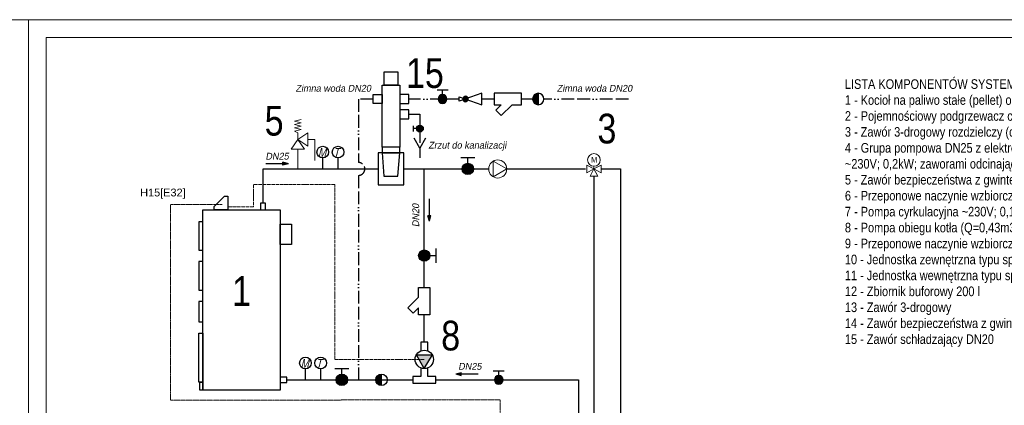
# Model space of a CAD drawing. Header units: millimetres. Extents: x 39871 to 53385, y 51832 to 57813.
# Tile 87 of 88: x 48246 to 51021, y 53716 to 54802. Entities that reach past the tile are written whole.
import ezdxf
from ezdxf.enums import TextEntityAlignment as Align
from ezdxf.lldxf.tags import DXFTag

# ---------------------------------------------------------------- set-up
doc = ezdxf.new("R2010")
doc.units = ezdxf.units.MM
for name, pattern in [('ACAD_ISO02W100', [15, 12, -3]), ('ACAD_ISO03W100', [30, 12, -18]), ('ACAD_ISO04W100', [30, 24, -3, 0, -3]), ('ACAD_ISO13W100', [36, 12, -3, 12, -3, 0, -3, 0, -3]), ('PHANTOM', [2.5, 1.25, -0.25, 0.25, -0.25, 0.25, -0.25])]:
    doc.linetypes.add(name, pattern=pattern)
for name, color, linetype, lineweight in [('-02 powrót', 5, 'ACAD_ISO03W100', 30), ('CALDAIA', 200, 'Continuous', 30), ('cienka', 250, 'Continuous', 18), ('COLLEGAMENTI ELETTRICI', 3, 'Continuous', 30), ('NORM', 7, 'Continuous', 20)]:
    doc.layers.add(name, color=color, linetype=linetype, lineweight=lineweight)
doc.layers.add('eBUS', color=82, linetype='PHANTOM')
doc.layers.add('SIMBOLI IDRAULICI', color=7, linetype='Continuous')
doc.layers.add('IS_Powrót', color=5, linetype='DASH', lineweight=30, true_color=0x0000ff)
doc.layers.add('IS_Zasilanie', color=1, linetype='SOLID', lineweight=30, true_color=0xff0000)
doc.styles.add('ARIAL', font='ARIALN.TTF')
doc.styles.add('CP_ATTR', font='romans.shx')
doc.styles.add('CP_TXTCON_IT', font='arial.ttf', dxfattribs={"width": 0.8, "oblique": 10})
doc.styles.get("Standard").update_dxf_attribs({"font": 'GOTHIC.TTF'})
tags = doc.linetypes.add('DASH', pattern=[15, 10, -5]).pattern_tags.tags
tags[6:7] = [DXFTag(74, 4), DXFTag(75, 0), DXFTag(340, '0'), DXFTag(46, 0.0), DXFTag(50, 0.0), DXFTag(44, 0.0), DXFTag(45, 0.0)]
tags[4:5] = [DXFTag(74, 4), DXFTag(75, 0), DXFTag(340, '0'), DXFTag(46, 0.0), DXFTag(50, 0.0), DXFTag(44, 0.0), DXFTag(45, 0.0)]
tags = doc.linetypes.add('SOLID', pattern=[10, 10, 0]).pattern_tags.tags
tags[6:7] = [DXFTag(74, 4), DXFTag(75, 0), DXFTag(340, '0'), DXFTag(46, 0.0), DXFTag(50, 0.0), DXFTag(44, 0.0), DXFTag(45, 0.0)]
tags[4:5] = [DXFTag(74, 4), DXFTag(75, 0), DXFTag(340, '0'), DXFTag(46, 0.0), DXFTag(50, 0.0), DXFTag(44, 0.0), DXFTag(45, 0.0)]

# ---------------------------------------------------------------- blocks, each defined once
blk = doc.blocks.new('A$C68A92783')
blk.add_hatch(color=256).paths.add_polyline_path([(-5, 8.7), (-20.2, 0), (-5.3, -8.9, 0.006561), (-5, -8.7)])
for p, q in [((-20.2, 0), (-5, 8.7)), ((-20.2, 0), (-5, -9)), ((-5, 8.7), (-5, -9))]:
    blk.add_line(p, q)
blk.add_circle((-10.1, 0), 10.1)
blk = doc.blocks.new('A$C30E04EB3')
for points in [[(3, 28.49), (3, 36), (-3, 36), (-3, 28.49)], [(-3, 13.51), (-3, 6), (-10, 6), (-10, 0), (10, 0), (10, 6)], [(10, 6), (3, 6), (3, 13.51)]]:
    blk.add_lwpolyline(points)
at = {"xscale": 0.8, "yscale": 0.8, "zscale": 0.8, "rotation": 90}
blk.add_blockref('A$C68A92783', (0, 29.06), dxfattribs=at)
blk = doc.blocks.new('A$C285804FF')
blk.add_line((0, 0), (0, 12.1))
blk.add_circle((0, 18.5), 6.4)
at = {"style": 'CP_TXTCON_IT', "oblique": 15, "width": 0.8}
blk.add_text('M', height=9.6, dxfattribs=at).set_placement((-5.3, 13.3))
blk = doc.blocks.new('A$C22B02D97')
blk.add_line((0, 0), (0, 12.1))
blk.add_circle((0, 18.5), 6.4)
at = {"style": 'CP_TXTCON_IT', "oblique": 15, "width": 0.8}
blk.add_text('T', height=9.6, dxfattribs=at).set_placement((-5.3, 13.3))
blk = doc.blocks.new('A$C38E95888')
blk.add_hatch(color=256).paths.add_polyline_path([(3.84, 0, 1), (-3.84, 0, 1)])
for p, q in [((3.84, 0), (7.68, 0)), ((7.68, 4.8), (7.68, -4.8))]:
    blk.add_line(p, q)
blk.add_circle((0, 0), 3.84)
blk = doc.blocks.new('A$C64925188')
blk.add_hatch(color=256).paths.add_polyline_path([(5, 0, 1), (-5, 0)])
blk.add_line((-5, 0), (5, 0))
blk.add_circle((0, 0), 5)
blk = doc.blocks.new('A$C5BBC03D3')
at = {"lineweight": -2}
for points in [[(-3.84, 13.67), (-7.46, 17.29), (-11.08, 13.67), (-3.84, 6.43)], [(-3.84, 6.43), (-3.84, 0), (3.84, 0), (3.84, 18.48), (-3.84, 18.48), (-3.84, 13.67)]]:
    blk.add_lwpolyline(points, dxfattribs=at)
blk = doc.blocks.new('A$C78C94660')
h = blk.add_hatch(color=256)
h.dxf.hatch_style = 1
h.paths.add_polyline_path([(0, -1.29), (0, 1.29), (-4.83, 0)])
for p, q in [((-4.83, 0), (0, 1.29)), ((-4.83, 0), (0, -1.29)), ((0, 1.29), (0, -1.29)), ((0, 0), (15, 0))]:
    blk.add_line(p, q)
blk = doc.blocks.new('A$C1BD0737D')
h = blk.add_hatch(color=256)
h.paths.add_polyline_path([(-3, -12.5, -0.414214), (0, -9.5), (0, -15.5, -0.414214)])
h.paths.add_polyline_path([(0, -9.5, -0.414214), (3, -12.5, -0.414214), (0, -15.5)])
for p, q in [((0, 0), (0, -25)), ((-6, -10), (-6, -15)), ((-3, -12.5), (-6, -12.5))]:
    blk.add_line(p, q)
for points in [[(5, -20.99), (0, -29.65), (-5, -20.99)], [(0, -29.65), (0, -38.31)]]:
    blk.add_lwpolyline(points)
blk.add_circle((0, -12.5), 3)
blk = doc.blocks.new('15')
at = {"layer": 'CALDAIA', "color": 0, "lineweight": 13, "insert": (22278.3, 2404.48), "char_height": 5.5, "attachment_point": 1}
blk.add_mtext_dynamic_manual_height_columns('{\\fArial|b0|i0|c0|p34;H15[E32]}', width=34.5666, gutter_width=12.5, heights=[0], dxfattribs=at)
blk = doc.blocks.new('cphs_010a')
h = blk.add_hatch(color=256)
h.paths.add_polyline_path([(-0.149, -0.099), (-0.126, -0.079), (-0.108, -0.053), (-0.103, -0.039), (-0.214, 0), (-0.326, -0.039), (-0.313, -0.065), (-0.293, -0.089), (-0.267, -0.106), (-0.238, -0.116), (-0.207, -0.118), (-0.177, -0.112)])
h.paths.add_polyline_path([(-0.096, 0.007), (-0.102, 0.037), (-0.103, 0.039), (-0.214, 0), (-0.103, -0.039), (-0.098, -0.024)])
h.paths.add_polyline_path([(-0.115, 0.065), (-0.136, 0.089), (-0.161, 0.106), (-0.191, 0.116), (-0.221, 0.118), (-0.252, 0.112), (-0.28, 0.099), (-0.303, 0.079), (-0.32, 0.053), (-0.325, 0.039), (-0.214, 0), (-0.103, 0.039)])
h.paths.add_polyline_path([(-0.325, 0.039), (-0.33, 0.024), (-0.333, -0.007), (-0.327, -0.037), (-0.326, -0.039), (-0.214, 0)])
for p, q in [((0.5, 0.25), (-0.5, -0.1)), ((-0.5, 0.1), (0.5, -0.25)), ((-0.5, -0.1), (-0.5, 0.1)), ((0.5, -0.25), (0.5, 0.25))]:
    blk.add_line(p, q)
blk.add_lwpolyline([(-0.32, 0.053), (-0.33, 0.024), (-0.333, -0.007), (-0.327, -0.037), (-0.313, -0.065), (-0.293, -0.089), (-0.267, -0.106), (-0.238, -0.116), (-0.207, -0.118), (-0.177, -0.112), (-0.149, -0.099), (-0.126, -0.079), (-0.108, -0.053), (-0.098, -0.024), (-0.096, 0.007), (-0.102, 0.037), (-0.115, 0.065), (-0.136, 0.089), (-0.161, 0.106), (-0.191, 0.116), (-0.221, 0.118), (-0.252, 0.112), (-0.28, 0.099), (-0.303, 0.079)], close=True)
at = {"linetype": 'ByBlock', "style": 'CP_ATTR', "flags": 9}
for tag, p in [('NAME', (0.394, -0.004)), ('GROUP', (0.394, -0.004)), ('NUMBER', (0.394, -0.004)), ('PRODUCER', (0.394, -0.004)), ('ARTICLE', (0.394, -0.004)), ('PRODUCT-TYPE', (0.394, -0.004)), ('ORDER-NO', (0.394, -0.005)), ('CHARACTER', (0.394, -0.004)), ('DN', (0.394, -0.004)), ('PN', (0.394, -0.004)), ('TEMPERATURE', (0.394, -0.004)), ('FLOW', (0.394, -0.004)), ('POWER', (0.394, -0.005)), ('VOLTAGE', (0.394, -0.004)), ('WEIGHT', (0.394, -0.004)), ('OTHER', (0.394, -0.004))]:
    blk.add_attdef(tag, text='', height=0.00005, dxfattribs=at).set_placement(p, align=Align.MIDDLE_LEFT)
blk = doc.blocks.new('Valvola a 3 vie motorizzata')
at = {"layer": 'SIMBOLI IDRAULICI', "lineweight": 13}
for p, q in [((2.38, -1.04), (2.38, 1.04)), ((2.38, 1.04), (4.32, 0)), ((4.32, 0), (2.38, -1.04)), ((4.32, 0), (3.28, -1.94)), ((6.26, 1.04), (4.32, 0)), ((4.32, 0), (4.32, 0.72)), ((5.36, -1.94), (4.32, 0)), ((4.32, 0), (6.26, -1.04)), ((6.26, -1.04), (6.26, 1.04)), ((3.28, -1.94), (5.36, -1.94))]:
    blk.add_line(p, q, dxfattribs=at)
blk.add_circle((4.32, 2.41), 1.69, dxfattribs=at)
at = {"layer": 'SIMBOLI IDRAULICI', "lineweight": 13, "insert": (4.38, 1.71), "char_height": 1.5, "attachment_point": 8, "style": 'ARIAL'}
blk.add_mtext_dynamic_manual_height_columns('\\pxqc;M', width=3.125, gutter_width=12.5, heights=[0], dxfattribs=at)
blk = doc.blocks.new('Circolatore')
at = {"layer": 'SIMBOLI IDRAULICI', "lineweight": 13}
blk.add_lwpolyline([(6.1, -0.01), (1.22, 2.81), (1.22, -2.83)], close=True, dxfattribs=at)
blk.add_circle((2.85, -0.01), 3.26, dxfattribs=at)

msp = doc.modelspace()

# ---------------------------------------------------------------- linework, layer by layer
at = {"layer": '-02 powrót', "color": 4, "linetype": 'ACAD_ISO13W100', "ltscale": 3}
for points in [[(49242.4, 54578.4), (49200.5, 54578.4), (49200.5, 54399.9)], [(49484.2, 54578.4), (49342.5, 54578.4)], [(49583.3, 54578.4), (49548.2, 54578.4)], [(49691.6, 54578.4), (49660.3, 54578.4)], [(49961.7, 54578.4), (49723.6, 54578.4)], [(49200.5, 54363.3), (49200.5, 53788)]]:
    msp.add_lwpolyline(points, dxfattribs=at)
msp.add_arc((49200.5, 54381.6), 18.3, 270, 90, dxfattribs=at)
for points in [[(49273.5, 54655.3), (49311.4, 54655.3), (49311.4, 54617.4), (49273.5, 54617.4)], [(49267.6, 54617.4), (49317.3, 54617.4), (49317.3, 54443), (49267.6, 54443)], [(49267.6, 54565.8), (49242.4, 54565.8), (49242.4, 54591), (49267.6, 54591)], [(49317.3, 54565.8), (49342.5, 54565.8), (49342.5, 54591), (49317.3, 54591)], [(49317.3, 54522.7), (49342.5, 54522.7), (49342.5, 54547.9), (49317.3, 54547.9)], [(49267.6, 54426.7), (49317.3, 54426.7), (49317.3, 54443), (49267.6, 54443)], [(49317.3, 54426.7), (49267.6, 54426.7), (49272.3, 54361.7), (49311.4, 54361.7)], [(48762.3, 54266.4), (48979.9, 54266.4), (48979.9, 53759.2), (48762.3, 53759.2)], [(48939.1, 54266.4), (48939.1, 54285.6), (48924.7, 54285.6), (48924.7, 54266.4)], [(48751.1, 54152.8), (48762.3, 54152.8), (48762.3, 54232.8), (48751.1, 54232.8)], [(48979.9, 54226.4), (49011.9, 54226.4), (49011.9, 54168.8), (48979.9, 54168.8)], [(48751.1, 54040.8), (48762.3, 54040.8), (48762.3, 54120.8), (48751.1, 54120.8)], [(48751.1, 53951.2), (48762.3, 53951.2), (48762.3, 54008.8), (48751.1, 54008.8)], [(48751.1, 53919.2), (48762.3, 53919.2), (48762.3, 53781.6), (48751.1, 53781.6)], [(48979.9, 53780.8), (48999.1, 53780.8), (48999.1, 53795.2), (48979.9, 53795.2)], [(48754.3, 53781.6), (48762.3, 53781.6), (48762.3, 53759.2), (48754.3, 53759.2)]]:
    msp.add_lwpolyline(points, close=True)
msp.add_lwpolyline([(48832.7, 54266.4), (48794.3, 54266.4), (48794.3, 54276), (48823.1, 54304.8), (48832.7, 54304.8), (48832.7, 54266.4)])
at = {"layer": 'cienka'}
for p, q in [((44071.3, 54801.6), (48271.3, 54801.6)), ((48271.3, 51831.6), (48271.3, 54801.6)), ((48271.3, 51831.6), (48271.3, 54801.6)), ((48271.3, 54801.6), (52471.3, 54801.6)), ((48321.3, 51881.6), (48321.3, 54751.6)), ((48321.3, 54751.6), (52421.3, 54751.6))]:
    msp.add_line(p, q, dxfattribs=at)
at = {"layer": 'COLLEGAMENTI ELETTRICI', "linetype": 'ACAD_ISO02W100', "lineweight": 13, "ltscale": 0.02}
for p, q in [((48670.8, 54281.9), (48817.2, 54281.9)), ((48670.8, 53731), (48670.8, 54281.9)), ((48670.8, 53731), (49600.1, 53731.5)), ((49600.1, 53513.3), (49600.1, 53731.5))]:
    msp.add_line(p, q, dxfattribs=at)
at = {"layer": 'eBUS', "linetype": 'ACAD_ISO04W100', "lineweight": 13, "ltscale": 0.4}
msp.add_lwpolyline([(49386.4, 53845.6), (49134.6, 53845.6), (49134.6, 54337.7), (48905.2, 54337.7), (48905.2, 54274.8), (48832.7, 54274.8)], dxfattribs=at)
at = {"layer": 'IS_Powrót', "ltscale": 3}
for points in [[(48999.1, 53788), (49354.4, 53788)], [(49418.4, 53788), (49820.5, 53788), (49820.5, 52455.9)]]:
    msp.add_lwpolyline(points, dxfattribs=at)
at = {"layer": 'IS_Zasilanie', "ltscale": 3}
for p, q in [((49342.5, 54535.3), (49373.9, 54535.3)), ((49386.4, 54047.6), (49386.4, 54381.6)), ((49884.8, 54381.7), (49939.1, 54381.7)), ((49939.1, 54381.7), (49939.1, 53353.6)), ((49864.4, 54361.2), (49864.4, 52560)), ((49386.4, 53893.6), (49386.4, 53970.6))]:
    msp.add_line(p, q, dxfattribs=at)
msp.add_lwpolyline([(49256.2, 54336.5), (49328.7, 54336.5), (49328.7, 54426.7), (49256.2, 54426.7)], close=True, dxfattribs=at)
for points in [[(48931.9, 54285.6), (48931.9, 54381.6), (49256.2, 54381.6)], [(49328.7, 54381.6), (49567.8, 54381.6)], [(49618.8, 54381.6), (49840.3, 54381.6)]]:
    msp.add_lwpolyline(points, dxfattribs=at)
at = {"layer": 'NORM'}
for p, q in [((49020.6, 54516), (49039.2, 54520.6)), ((49039.2, 54511.3), (49020.6, 54516)), ((49020.6, 54506.7), (49039.2, 54511.3)), ((49039.2, 54502), (49020.6, 54506.7)), ((49020.6, 54497.4), (49039.2, 54502)), ((49039.2, 54492.7), (49020.6, 54497.4)), ((49020.6, 54488.1), (49039.2, 54492.7)), ((49029.9, 54464.7), (49011.3, 54436.8)), ((49029.9, 54483.4), (49020.6, 54488.1)), ((49029.9, 54483.4), (49029.9, 54464.7)), ((49029.9, 54464.7), (49057.8, 54483.3)), ((49048.5, 54436.8), (49029.9, 54464.7)), ((49057.8, 54446.1), (49029.9, 54464.7)), ((49057.8, 54483.3), (49057.8, 54446.1)), ((49057.8, 54464.8), (49077.7, 54464.8)), ((49077.7, 54464.8), (49077.7, 54405.1)), ((49011.3, 54436.8), (49048.5, 54436.8)), ((49029.8, 54436.8), (49029.8, 54381.6))]:
    msp.add_line(p, q, dxfattribs=at)

# ---------------------------------------------------------------- block references
for name, p, xscale, yscale, zscale, rotation in [('A$C38E95888', (49437.8, 54578.4), -3.2, 3.2, 3.2, 270), ('A$C5BBC03D3', (49660.3, 54578.4), 4.166666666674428, 4.166666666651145, 4.166666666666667, 90.00000000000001), ('A$C64925188', (49707.6, 54578.4), -3.2, 3.2, 3.2, 89.99999999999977), ('A$C38E95888', (49509, 54381.6), 4.166666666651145, 4.166666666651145, 4.166666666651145, 90), ('A$C5BBC03D3', (49386.4, 54047.6), -4.166666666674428, 4.166666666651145, 4.166666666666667, 180), ('A$C38E95888', (49154, 53788), 4.166666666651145, 4.166666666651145, 4.166666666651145, 90), ('A$C64925188', (49265.7, 53788), 3.2, 3.2, 3.2, 90), ('A$C38E95888', (49596.1, 53788), -3.2, 3.2, 3.2, 270)]:
    msp.add_blockref(name, p, dxfattribs=dict(xscale=xscale, yscale=yscale, zscale=zscale, rotation=rotation))
for name, p, xscale, yscale, zscale in [('cphs_010a', (49516.2, 54578.4), 64.00000000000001, 64.00000000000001, 64.00000000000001), ('A$C1BD0737D', (49373.9, 54535.3), 3.2, 3.2, 3.2), ('A$C285804FF', (49100.3, 54381.6), 2.560000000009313, 2.560000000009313, 2.560000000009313), ('A$C22B02D97', (49143.3, 54381.6), 2.560000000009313, 2.560000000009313, 2.560000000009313), ('A$C38E95888', (49386.4, 54137.6), 4.166666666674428, 4.166666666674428, 4.166666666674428), ('A$C285804FF', (49051.4, 53788), 2.560000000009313, 2.560000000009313, 2.560000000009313), ('A$C22B02D97', (49094.4, 53788), 2.560000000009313, 2.560000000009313, 2.560000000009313)]:
    msp.add_blockref(name, p, dxfattribs=dict(xscale=xscale, yscale=yscale, zscale=zscale))
at = {"color": 1, "lineweight": 13}
for name, p, xscale, yscale, zscale in [('Circolatore', (49571, 54381.7), 7.840000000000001, 7.840000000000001, 7.840000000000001), ('Valvola a 3 vie motorizzata', (49818.8, 54381.6), 10.5580636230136, 10.5580636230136, 10.5580636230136)]:
    msp.add_blockref(name, p, dxfattribs=dict(at, xscale=xscale, yscale=yscale, zscale=zscale))
at = {"color": 6, "yscale": 3.2, "zscale": 3.2}
for p, xscale, rotation in [((48988.2, 54396.2), 3.2, 180), ((49400.6, 54249.8), -3.2, 270), ((49490.4, 53804.8), -3.2, 180)]:
    msp.add_blockref('A$C78C94660', p, dxfattribs=dict(at, xscale=xscale, rotation=rotation))
at = {"lineweight": 30, "xscale": 4, "yscale": 4, "zscale": 4}
msp.add_blockref('15', (-40527.4, 44708.3), dxfattribs=at)
at = {"color": 6, "xscale": 3.2, "yscale": 3.2, "zscale": 3.2}
msp.add_blockref('A$C30E04EB3', (49386.4, 53778.4), dxfattribs=at)

# ---------------------------------------------------------------- texts
at = {"color": 3, "style": 'ARIAL'}
for s, height, p in [('15', 83.57, (49334.8, 54609.5)), ('5', 83.6, (48936.6, 54475.5)), ('3', 83.6, (49874.3, 54453.4)), ('1', 83.6, (48845, 53996.2)), ('8', 83.6, (49434, 53870.8))]:
    msp.add_text(s, height=height, dxfattribs=at).set_placement(p)
at = {"oblique": 10}
for s, p in [('Zimna woda DN20', (49023.6, 54598.9)), ('Zimna woda DN20', (49759.7, 54598.9)), ('Zrzut do kanalizacji', (49397.9, 54438.9)), ('DN25', (48938.9, 54407.8)), ('DN25', (49482, 53816.3))]:
    msp.add_text(s, height=19.2, dxfattribs=at).set_placement(p)
msp.add_text('DN20', height=19.2, rotation=90, dxfattribs=at).set_placement((49371.9, 54218))
at = {"lineweight": 30, "insert": (50571.5, 54633.9), "char_height": 26.9174, "width": 1187.163, "attachment_point": 1, "style": 'ARIAL'}
msp.add_mtext("LISTA KOMPONENTÓW SYSTEMU\\P1 - Kocioł na paliwo stałe (pellet) o mocy 12kW \\P2 - Pojemnościowy podgrzewacz c.w.u. poj. 80l \\P3 - Zawór 3-drogowy rozdzielczy (c.o. lub c.w.u.) \\P4 - Grupa pompowa DN25 z elektroniczną pompą obiegową (Q=1,03m3/h i H=25kPa) {\\C1;~230V; 0,2kW}; zaworami odcinającymi, zaworem zwrotnym i dwoma termometrami,\\P5 - Zawór bezpieczeństwa z gwintem wewnętrznym 3/4' DN20 1,5bar \\P6 - Przeponowe naczynie wzbiorcze zładu c.w.u. poj. 12dm3 6,0bar {\\C1;~230V; 0,1kW \\P}7 - Pompa cyrkulacyjna {\\C1;~230V; 0,1kW \\P}8 - Pompa obiegu kotła (Q=0,43m3/h i H=10kPa) \\P9 - Przeponowe naczynie wzbiorcze zładu c.o. poj. 25dm3 3,0bar \\P10 - Jednostka zewnętrzna typu split 12 kW, model trójfazowy\\P11 - Jednostka wewnętrzna typu split 12 kW, model trójfazowy\\P12 - Zbiornik buforowy 200 l\\P13 - Zawór 3-drogowy\\P14 - Zawór bezpieczeństwa z gwintem wewnętrznym 3/4' DN20 6bar \\P15 - Zawór schładzający DN20", dxfattribs=at)

doc.saveas('drawing.dxf')
